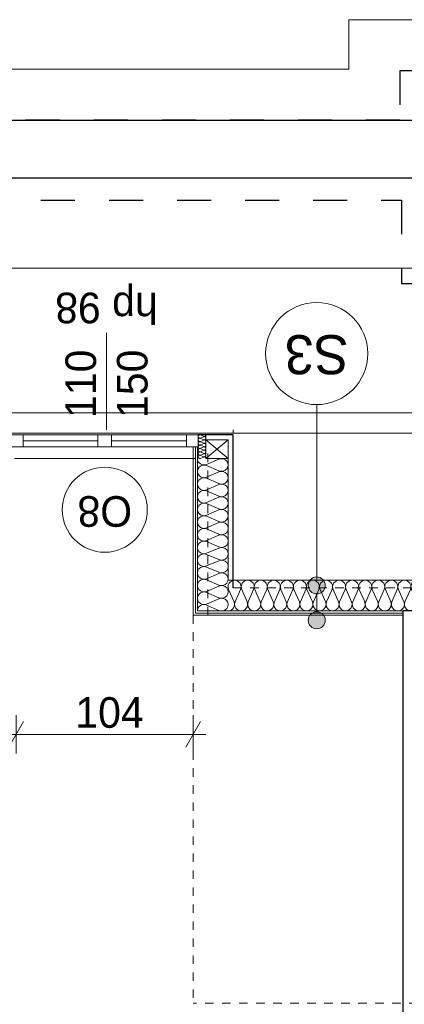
# Model space of a CAD drawing. Extents: x -145259 to -66341, y -2316 to 227384.
# Tile 120 of 143: x -102264 to -100003, y 176737 to 182524. Entities that reach past the tile are written whole.
import ezdxf

# ---------------------------------------------------------------- set-up
doc = ezdxf.new("R2010")
doc.units = 0
doc.header["$MEASUREMENT"] = 0
doc.linetypes.add('Hidden Line', pattern=[100, 50, -50])
doc.linetypes.add('Przerywana', pattern=[400, 200, -200])
for name, color, linetype in [('Arch ocieplenie', 7, 'Continuous'), ('Arch opisy', 7, 'Continuous'), ('Arch wymiary', 7, 'Continuous'), ('Arch ściany działowe', 7, 'Continuous')]:
    doc.layers.add(name, color=color, linetype=linetype)
for name, color, linetype, lineweight, true_color in [('Arch ocieplenie_Nr_Pióra__24', 7, 'Continuous', 13, 0x029e21), ('INWENT.ŚCIANY_Nr_Pióra__2', 7, 'Continuous', 13, 0x7f7f7f), ('Inwentaryzacja Konst._Nr_Pióra__3', 7, 'Continuous', 20, 0xff6600)]:
    doc.layers.add(name, color=color, linetype=linetype, lineweight=lineweight, true_color=true_color)
for name, color, linetype, lineweight in [('Arch opisy okien_Nr_Pióra__21', 7, 'Continuous', 13), ('Arch opisy_Nr_Pióra__1', 7, 'Continuous', 25), ('Arch opisy_Nr_Pióra__21', 7, 'Continuous', 13), ('Arch wymiary_Nr_Pióra__21', 7, 'Continuous', 13), ('Arch wymiary_Nr_Pióra__5', 7, 'Continuous', 13), ('Arch ściany działowe_Nr_Pióra__5', 7, 'Continuous', 13), ('INWENT DACH_Nr_Pióra__21', 7, 'Continuous', 13), ('INWENT ODWODNIENIE_Nr_Pióra__5', 7, 'Continuous', 13), ('INWENT OPISY_Nr_Pióra__21', 7, 'Continuous', 13), ('INWENT. OKNA_Nr_Pióra__1', 7, 'Continuous', 25), ('INWENT. OKNA_Nr_Pióra__21', 7, 'Continuous', 13), ('INWENT.ŚCIANY_Nr_Pióra__1', 7, 'Continuous', 25), ('INWENT.ŚCIANY_Nr_Pióra__20', 1, 'Continuous', 20)]:
    doc.layers.add(name, color=color, linetype=linetype, lineweight=lineweight)
doc.styles.add('GENERATED_STYLE_1', font='txt')
doc.styles.add('GENERATED_STYLE_2', font='txt')
doc.styles.add('GENERATED_STYLE_6', font='txt')
doc.styles.add('GENERATED_STYLE_7', font='txt')
doc.styles.add('GENERATED_STYLE_8', font='txt')
doc.dimstyles.new('GENERATED_STYLE__2', dxfattribs={"dimtxt": 179.999995, "dimasz": 114, "dimexe": 0.18, "dimexo": 0, "dimgap": 0.09, "dimtad": 1, "dimtih": 1, "dimtoh": 1, "dimdec": 0, "dimlfac": 0.1, "dimzin": 0, "dimdsep": 46, "dimtxsty": 'GENERATED_STYLE_1', "dimblk": 'ARROWHEAD_2', "dimblk1": 'ARROWHEAD_2', "dimblk2": 'ARROWHEAD_2', "dimcen": 0.09, "dimclrd": 7, "dimclre": 7, "dimclrt": 7, "dimazin": 0, "dimtfac": 1, "dimtdec": 4, "dimtmove": 0, "dimatfit": 3, "dimfxl": 0, "dimtolj": 1, "dimtzin": 0, "dimarcsym": 0})
doc.dimstyles.new('GENERATED_STYLE__5', dxfattribs={"dimtxt": 200, "dimasz": 114, "dimexe": 0.18, "dimexo": 0, "dimgap": 0.09, "dimtad": 1, "dimdec": 0, "dimlfac": 0.1, "dimzin": 0, "dimdsep": 46, "dimtxsty": 'GENERATED_STYLE_2', "dimblk": 'ARROWHEAD_2', "dimblk1": 'ARROWHEAD_2', "dimblk2": 'ARROWHEAD_2', "dimcen": 0.09, "dimclrd": 7, "dimclre": 7, "dimclrt": 7, "dimazin": 0, "dimtfac": 1, "dimtdec": 4, "dimtmove": 0, "dimatfit": 3, "dimfxl": 0, "dimtolj": 1, "dimtzin": 0, "dimarcsym": 0})

# ---------------------------------------------------------------- blocks, each defined once
blk = doc.blocks.new('Ściana_644', base_point=(-101243.7, 179023.6))
at = {"layer": 'Arch ściany działowe_Nr_Pióra__5', "linetype": 'Continuous'}
for p, q in [((-101231.2, 180013.6), (-101243.7, 180013.6)), ((-101243.7, 180013.6), (-101243.7, 179023.6)), ((-101231.2, 179036.1), (-101231.2, 180013.6))]:
    blk.add_line(p, q, dxfattribs=at)
blk = doc.blocks.new('Ściana_645', base_point=(-101231.2, 179036.1))
at = {"layer": 'Arch ściany działowe_Nr_Pióra__5', "linetype": 'Continuous'}
for p, q in [((-101218.7, 180013.6), (-101231.2, 180013.6)), ((-101231.2, 180013.6), (-101231.2, 179036.1)), ((-101218.7, 179048.6), (-101218.7, 180013.6))]:
    blk.add_line(p, q, dxfattribs=at)
blk = doc.blocks.new('Ściana_724', base_point=(-101243.7, 179023.6))
at = {"layer": 'Arch ściany działowe_Nr_Pióra__5', "linetype": 'Continuous'}
for p, q in [((-101243.7, 179023.6), (-100008.7, 179023.6)), ((-100008.7, 179036.1), (-101231.2, 179036.1)), ((-100008.7, 179023.6), (-100008.7, 179036.1))]:
    blk.add_line(p, q, dxfattribs=at)
blk = doc.blocks.new('Ściana_725', base_point=(-101231.2, 179036.1))
at = {"layer": 'Arch ściany działowe_Nr_Pióra__5', "linetype": 'Continuous'}
for p, q in [((-101231.2, 179036.1), (-100008.7, 179036.1)), ((-100008.7, 179048.6), (-101218.7, 179048.6)), ((-100008.7, 179036.1), (-100008.7, 179048.6))]:
    blk.add_line(p, q, dxfattribs=at)
blk = doc.blocks.new('Izolacja cieplna 14_79', base_point=(-101218.7, 179943.6))
at = {"layer": 'Arch ocieplenie_Nr_Pióra__24', "linetype": 'Continuous'}
for p, q in [((-101092.4, 179940.5), (-101165.1, 179909.4)), ((-101165.1, 179903.2), (-101092.4, 179872.2)), ((-101092.4, 179865.9), (-101165.1, 179834.9)), ((-101165.1, 179828.6), (-101092.4, 179797.6)), ((-101092.4, 179791.3), (-101165.1, 179760.3)), ((-101165.1, 179754), (-101092.4, 179723)), ((-101092.4, 179716.7), (-101165.1, 179685.7)), ((-101165.1, 179679.4), (-101092.4, 179648.4)), ((-101092.4, 179642.1), (-101165.1, 179611.1)), ((-101165.1, 179604.8), (-101092.4, 179573.8)), ((-101092.4, 179567.6), (-101165.1, 179536.5)), ((-101165.1, 179530.3), (-101092.4, 179499.2)), ((-101092.4, 179493), (-101165.1, 179461.9)), ((-101165.1, 179455.7), (-101092.4, 179424.7)), ((-101092.4, 179418.4), (-101165.1, 179387.4)), ((-101165.1, 179381.1), (-101092.4, 179350.1)), ((-101092.4, 179343.8), (-101165.1, 179312.8)), ((-101165.1, 179306.5), (-101092.4, 179275.5)), ((-101092.4, 179269.2), (-101165.1, 179238.2)), ((-101165.1, 179231.9), (-101092.4, 179200.9)), ((-101092.4, 179194.6), (-101165.1, 179163.6)), ((-101165.1, 179157.3), (-101092.4, 179126.3)), ((-101092.4, 179120.1), (-101165.1, 179089)), ((-101165.1, 179082.8), (-101092.4, 179051.7))]:
    blk.add_line(p, q, dxfattribs=at)
for centre, start_param, end_param in [((-101180.5, 179943.6), 3.141593, 5.125182), ((-101077, 179906.3), 4.299595, 8.266775), ((-101180.5, 179869), 1.158004, 5.125183), ((-101077, 179831.7), 4.299595, 8.266775), ((-101180.5, 179794.4), 1.158004, 5.125183), ((-101180.5, 179719.9), 1.158004, 5.125183), ((-101077, 179757.1), 4.299595, 8.266775), ((-101077, 179682.6), 4.299595, 8.266775), ((-101180.5, 179645.3), 1.158004, 5.125183), ((-101077, 179608), 4.299595, 8.266775), ((-101180.5, 179570.7), 1.158004, 5.125183), ((-101077, 179533.4), 4.299595, 8.266775), ((-101180.5, 179496.1), 1.158004, 5.125183), ((-101180.5, 179421.5), 1.158004, 5.125183), ((-101077, 179458.8), 4.299595, 8.266775), ((-101077, 179384.2), 4.299595, 8.266775), ((-101180.5, 179346.9), 1.158004, 5.125183), ((-101077, 179309.6), 4.299595, 8.266775), ((-101180.5, 179272.4), 1.158004, 5.125183), ((-101180.5, 179197.8), 1.158004, 5.125183), ((-101077, 179235.1), 4.299595, 8.266775), ((-101077, 179160.5), 4.299595, 8.266775), ((-101180.5, 179123.2), 1.158004, 5.125183), ((-101077, 179085.9), 4.299595, 8.266775), ((-101180.5, 179048.6), 1.158004, 3.141593)]:
    blk.add_ellipse(centre, major_axis=(38.3, 0), ratio=0.974129, start_param=start_param, end_param=end_param, dxfattribs=at)
blk = doc.blocks.new('Izolacja cieplna 14_82', base_point=(-101168.7, 180083.6))
at = {"layer": 'Arch ocieplenie_Nr_Pióra__24', "linetype": 'Continuous'}
for p, q in [((-101200.3, 180082.8), (-101182.1, 180074.4)), ((-101182.1, 180072.8), (-101200.3, 180064.4)), ((-101200.3, 180062.8), (-101182.1, 180054.4)), ((-101182.1, 180052.8), (-101200.3, 180044.4)), ((-101200.3, 180042.8), (-101182.1, 180034.4)), ((-101182.1, 180032.8), (-101200.3, 180024.4)), ((-101200.3, 180022.8), (-101182.1, 180014.4)), ((-101182.1, 180012.8), (-101200.3, 180004.4)), ((-101200.3, 180002.8), (-101182.1, 179994.4)), ((-101182.1, 179992.8), (-101200.3, 179984.4)), ((-101200.3, 179982.8), (-101182.1, 179974.4)), ((-101182.1, 179972.8), (-101200.3, 179964.4)), ((-101200.3, 179962.8), (-101182.1, 179954.4)), ((-101182.1, 179952.8), (-101200.3, 179944.4))]:
    blk.add_line(p, q, dxfattribs=at)
for centre, start_param, end_param in [((-101204.2, 180073.6), 2.728799, 6.695979), ((-101204.2, 180053.6), 2.728799, 6.695979), ((-101204.2, 180033.6), 2.728799, 6.695979), ((-101178.3, 180083.6), 5.870392, 7.853982), ((-101178.3, 180063.6), 5.870392, 9.837571), ((-101178.3, 180043.6), 5.870392, 9.837571), ((-101204.2, 180013.6), 2.728799, 6.695979), ((-101204.2, 179993.6), 2.728799, 6.695979), ((-101204.2, 179973.6), 2.728799, 6.695979), ((-101178.3, 180023.6), 5.870392, 9.837571), ((-101178.3, 180003.6), 5.870392, 9.837571), ((-101178.3, 179983.6), 5.870392, 9.837571), ((-101204.2, 179953.6), 2.728799, 6.695979), ((-101178.3, 179963.6), 5.870392, 9.837571), ((-101178.3, 179943.6), 1.570796, 3.554385)]:
    blk.add_ellipse(centre, major_axis=(0, -10), ratio=0.957061, start_param=start_param, end_param=end_param, dxfattribs=at)
blk = doc.blocks.new('Izolacja cieplna 14_156', base_point=(-98428.7, 179048.6))
at = {"layer": 'Arch ocieplenie_Nr_Pióra__24', "linetype": 'Continuous'}
for p, q in [((-101003.6, 179102.2), (-101035.5, 179175)), ((-100965.2, 179175), (-100997.1, 179102.2)), ((-100926.8, 179102.2), (-100958.7, 179175)), ((-100888.4, 179175), (-100920.4, 179102.2)), ((-100850, 179102.2), (-100882, 179175)), ((-100811.7, 179175), (-100843.6, 179102.2)), ((-100773.3, 179102.2), (-100805.2, 179175)), ((-100734.9, 179175), (-100766.8, 179102.2)), ((-100696.5, 179102.2), (-100728.5, 179175)), ((-100658.1, 179175), (-100690.1, 179102.2)), ((-100619.8, 179102.2), (-100651.7, 179175)), ((-100581.4, 179175), (-100613.3, 179102.2)), ((-100543, 179102.2), (-100574.9, 179175)), ((-100504.6, 179175), (-100536.5, 179102.2)), ((-100466.2, 179102.2), (-100498.2, 179175)), ((-100427.8, 179175), (-100459.8, 179102.2)), ((-100389.5, 179102.2), (-100421.4, 179175)), ((-100351.1, 179175), (-100383, 179102.2)), ((-100312.7, 179102.2), (-100344.6, 179175)), ((-100274.3, 179175), (-100306.2, 179102.2)), ((-100235.9, 179102.2), (-100267.9, 179175)), ((-100197.5, 179175), (-100229.5, 179102.2)), ((-100159.2, 179102.2), (-100191.1, 179175)), ((-100120.8, 179175), (-100152.7, 179102.2)), ((-100082.4, 179102.2), (-100114.3, 179175)), ((-100044, 179175), (-100076, 179102.2)), ((-100005.6, 179102.2), (-100037.6, 179175)), ((-99967.3, 179175), (-99999.2, 179102.2)), ((-99928.9, 179102.2), (-99960.8, 179175)), ((-99890.5, 179175), (-99922.4, 179102.2)), ((-99852.1, 179102.2), (-99884, 179175)), ((-99813.7, 179175), (-99845.7, 179102.2)), ((-99775.3, 179102.2), (-99807.3, 179175)), ((-99737, 179175), (-99768.9, 179102.2)), ((-99698.6, 179102.2), (-99730.5, 179175)), ((-99660.2, 179175), (-99692.1, 179102.2)), ((-99621.8, 179102.2), (-99653.7, 179175)), ((-99583.4, 179175), (-99615.4, 179102.2)), ((-99545, 179102.2), (-99577, 179175)), ((-99506.7, 179175), (-99538.6, 179102.2)), ((-99468.3, 179102.2), (-99500.2, 179175)), ((-99429.9, 179175), (-99461.8, 179102.2)), ((-99391.5, 179102.2), (-99423.5, 179175)), ((-99353.1, 179175), (-99385.1, 179102.2)), ((-99314.8, 179102.2), (-99346.7, 179175)), ((-99276.4, 179175), (-99308.3, 179102.2)), ((-99238, 179102.2), (-99269.9, 179175)), ((-99199.6, 179175), (-99231.5, 179102.2)), ((-99161.2, 179102.2), (-99193.2, 179175)), ((-99122.8, 179175), (-99154.8, 179102.2)), ((-99084.5, 179102.2), (-99116.4, 179175)), ((-99046.1, 179175), (-99078, 179102.2)), ((-99007.7, 179102.2), (-99039.6, 179175)), ((-98969.3, 179175), (-99001.2, 179102.2)), ((-98930.9, 179102.2), (-98962.9, 179175)), ((-98892.5, 179175), (-98924.5, 179102.2)), ((-98854.2, 179102.2), (-98886.1, 179175)), ((-98815.8, 179175), (-98847.7, 179102.2)), ((-98777.4, 179102.2), (-98809.3, 179175)), ((-98739, 179175), (-98771, 179102.2)), ((-98700.6, 179102.2), (-98732.6, 179175)), ((-98662.3, 179175), (-98694.2, 179102.2)), ((-98623.9, 179102.2), (-98655.8, 179175)), ((-98585.5, 179175), (-98617.4, 179102.2)), ((-98547.1, 179102.2), (-98579, 179175)), ((-98508.7, 179175), (-98540.7, 179102.2)), ((-98470.3, 179102.2), (-98502.3, 179175)), ((-98432, 179175), (-98463.9, 179102.2))]:
    blk.add_line(p, q, dxfattribs=at)
for centre, start_param, end_param in [((-101000.4, 179190.3), 2.728799, 6.695979), ((-100923.6, 179190.3), 2.728799, 6.695979), ((-100846.8, 179190.3), 2.728799, 6.695979), ((-100770.1, 179190.3), 2.728799, 6.695979), ((-100693.3, 179190.3), 2.728799, 6.695979), ((-100616.5, 179190.3), 2.728799, 6.695979), ((-100539.8, 179190.3), 2.728799, 6.695979), ((-100463, 179190.3), 2.728799, 6.695979), ((-100386.2, 179190.3), 2.728799, 6.695979), ((-100309.5, 179190.3), 2.728799, 6.695979), ((-100232.7, 179190.3), 2.728799, 6.695979), ((-100155.9, 179190.3), 2.728799, 6.695979), ((-100079.2, 179190.3), 2.728799, 6.695979), ((-100002.4, 179190.3), 2.728799, 6.695979), ((-99925.6, 179190.3), 2.728799, 6.695979), ((-99848.9, 179190.3), 2.728799, 6.695979), ((-99772.1, 179190.3), 2.728799, 6.695979), ((-99695.4, 179190.3), 2.728799, 6.695979), ((-99618.6, 179190.3), 2.728799, 6.695979), ((-99541.8, 179190.3), 2.728799, 6.695979), ((-99465.1, 179190.3), 2.728799, 6.695979), ((-99388.3, 179190.3), 2.728799, 6.695979), ((-99311.5, 179190.3), 2.728799, 6.695979), ((-99234.8, 179190.3), 2.728799, 6.695979), ((-99158, 179190.3), 2.728799, 6.695979), ((-99081.2, 179190.3), 2.728799, 6.695979), ((-99004.5, 179190.3), 2.728799, 6.695979), ((-98927.7, 179190.3), 2.728799, 6.695979), ((-98850.9, 179190.3), 2.728799, 6.695979), ((-98774.2, 179190.3), 2.728799, 6.695979), ((-98697.4, 179190.3), 2.728799, 6.695979), ((-98620.6, 179190.3), 2.728799, 6.695979), ((-98543.9, 179190.3), 2.728799, 6.695979), ((-98467.1, 179190.3), 2.728799, 6.695979), ((-101038.7, 179086.9), 1.570796, 3.554385), ((-100962, 179086.9), 5.870392, 9.837571), ((-100885.2, 179086.9), 5.870392, 9.837571), ((-100808.4, 179086.9), 5.870392, 9.837571), ((-100731.7, 179086.9), 5.870392, 9.837571), ((-100654.9, 179086.9), 5.870392, 9.837571), ((-100578.1, 179086.9), 5.870392, 9.837571), ((-100501.4, 179086.9), 5.870392, 9.837571), ((-100424.6, 179086.9), 5.870392, 9.837571), ((-100347.9, 179086.9), 5.870392, 9.837571), ((-100271.1, 179086.9), 5.870392, 9.837571), ((-100194.3, 179086.9), 5.870392, 9.837571), ((-100117.6, 179086.9), 5.870392, 9.837571), ((-100040.8, 179086.9), 5.870392, 9.837571), ((-99964, 179086.9), 5.870392, 9.837571), ((-99887.3, 179086.9), 5.870392, 9.837571), ((-99810.5, 179086.9), 5.870392, 9.837571), ((-99733.7, 179086.9), 5.870392, 9.837571), ((-99657, 179086.9), 5.870392, 9.837571), ((-99580.2, 179086.9), 5.870392, 9.837571), ((-99503.4, 179086.9), 5.870392, 9.837571), ((-99426.7, 179086.9), 5.870392, 9.837571), ((-99349.9, 179086.9), 5.870392, 9.837571), ((-99273.1, 179086.9), 5.870392, 9.837571), ((-99196.4, 179086.9), 5.870392, 9.837571), ((-99119.6, 179086.9), 5.870392, 9.837571), ((-99042.9, 179086.9), 5.870392, 9.837571), ((-98966.1, 179086.9), 5.870392, 9.837571), ((-98889.3, 179086.9), 5.870392, 9.837571), ((-98812.6, 179086.9), 5.870392, 9.837571), ((-98735.8, 179086.9), 5.870392, 9.837571), ((-98659, 179086.9), 5.870392, 9.837571), ((-98582.3, 179086.9), 5.870392, 9.837571), ((-98505.5, 179086.9), 5.870392, 9.837571), ((-98428.7, 179086.9), 5.870392, 7.853982)]:
    blk.add_ellipse(centre, major_axis=(-38.4, 0), ratio=0.997387, start_param=start_param, end_param=end_param, dxfattribs=at)
blk = doc.blocks.new('Linia_143', base_point=(-100517.9, 178993.6))
at = {"layer": 'Arch opisy_Nr_Pióra__21', "linetype": 'Continuous'}
for points in [[(-100467.9, 179198.6), (-100471.7, 179217.7), (-100482.5, 179234), (-100498.7, 179244.8), (-100517.9, 179248.6), (-100537, 179244.8), (-100553.2, 179234), (-100564.1, 179217.7), (-100567.9, 179198.6), (-100564.1, 179179.5), (-100553.2, 179163.2), (-100537, 179152.4), (-100517.9, 179148.6), (-100498.7, 179152.4), (-100482.5, 179163.2), (-100471.7, 179179.5)], [(-100467.9, 178993.6), (-100471.7, 179012.7), (-100482.5, 179029), (-100498.7, 179039.8), (-100517.9, 179043.6), (-100537, 179039.8), (-100553.2, 179029), (-100564.1, 179012.7), (-100567.9, 178993.6), (-100564.1, 178974.5), (-100553.2, 178958.2), (-100537, 178947.4), (-100517.9, 178943.6), (-100498.7, 178947.4), (-100482.5, 178958.2), (-100471.7, 178974.5)]]:
    blk.add_hatch(color=256, dxfattribs=at).paths.add_polyline_path(points, flags=0)
blk.add_line((-100517.9, 179043.6), (-100517.9, 179148.6), dxfattribs=at)
for centre in [(-100517.9, 179198.6), (-100517.9, 178993.6)]:
    blk.add_circle(centre, 50, dxfattribs=at)
blk = doc.blocks.new('Linia_144', base_point=(-100517.9, 179228.6))
at = {"layer": 'Arch opisy_Nr_Pióra__21', "linetype": 'Continuous'}
blk.add_line((-100517.9, 179228.6), (-100517.9, 180261.2), dxfattribs=at)
blk.add_circle((-100517.9, 180561.2), 300, dxfattribs=at)
blk = doc.blocks.new('*D1626')
at = {"layer": 'Arch wymiary_Nr_Pióra__5', "linetype": 'Continuous'}
for p, q in [((-102283.7, 178210.7), (-102283.7, 178435.7)), ((-101243.7, 178210.7), (-101243.7, 178435.7)), ((-102240.4, 178398.2), (-102327, 178248.2)), ((-101287, 178248.2), (-101200.4, 178398.2)), ((-102357.1, 178323.2), (-102283.7, 178323.2)), ((-102283.7, 178323.2), (-101243.7, 178323.2)), ((-101243.7, 178323.2), (-101170.4, 178323.2))]:
    blk.add_line(p, q, dxfattribs=at)
at = {"layer": 'Arch wymiary_Nr_Pióra__21', "insert": (-101936.5, 178359.2), "char_height": 180, "attachment_point": 7, "style": 'GENERATED_STYLE_1'}
blk.add_mtext('{104}', dxfattribs=at)
blk = doc.blocks.new('ARROWHEAD_2')
at = {"color": 0, "linetype": 'Continuous', "lineweight": 0}
for p, q in [((-0.378, -0.655), (0.378, 0.655)), ((0, 0), (-1, 0))]:
    blk.add_line(p, q, dxfattribs=at)
blk = doc.blocks.new('*D1657')
at = {"layer": 'Arch wymiary_Nr_Pióra__5', "linetype": 'Continuous'}
for p, q in [((-102617, 180213.6), (-102842, 180213.6)), ((-102804.5, 180256.9), (-102654.5, 180170.3)), ((-102729.5, 180093.6), (-102729.5, 180213.6)), ((-102804.5, 180136.9), (-102654.5, 180050.3)), ((-102617, 180093.6), (-102842, 180093.6)), ((-102729.5, 180020.3), (-102729.5, 180093.6))]:
    blk.add_line(p, q, dxfattribs=at)
at = {"layer": 'Arch wymiary_Nr_Pióra__5', "char_height": 200, "attachment_point": 7, "rotation": 90, "style": 'GENERATED_STYLE_2'}
for s, insert in [('{125}', (-102769.5, 180646.6)), ('{12}', (-102769.5, 179794.3))]:
    blk.add_mtext(s, dxfattribs=dict(at, insert=insert))
blk = doc.blocks.new('*D1658')
at = {"layer": 'Arch wymiary_Nr_Pióra__5', "linetype": 'Continuous'}
for p, q in [((-102654.5, 181420.3), (-102804.5, 181506.9)), ((-102729.5, 181463.6), (-102729.5, 181537)), ((-102617, 181463.6), (-102842, 181463.6)), ((-102729.5, 180213.6), (-102729.5, 181463.6)), ((-102617, 180213.6), (-102842, 180213.6)), ((-102804.5, 180256.9), (-102654.5, 180170.3))]:
    blk.add_line(p, q, dxfattribs=at)
at = {"layer": 'Arch wymiary_Nr_Pióra__5', "char_height": 200, "attachment_point": 7, "rotation": 90, "style": 'GENERATED_STYLE_2'}
for s, insert in [('{125}', (-102769.5, 180646.6)), ('{12}', (-102769.5, 179794.3))]:
    blk.add_mtext(s, dxfattribs=dict(at, insert=insert))

msp = doc.modelspace()

# ---------------------------------------------------------------- linework, layer by layer
at = {"layer": 'Arch ocieplenie_Nr_Pióra__24', "linetype": 'Continuous'}
for p, q in [((-101168.7, 180083.6), (-101168.7, 180053.6)), ((-101038.7, 179943.6), (-101038.7, 179228.6)), ((-98428.7, 179228.6), (-101038.7, 179228.6))]:
    msp.add_line(p, q, dxfattribs=at)
at = {"layer": 'Arch opisy okien_Nr_Pióra__21', "linetype": 'Continuous'}
msp.add_circle((-101763.7, 179643.6), 250, dxfattribs=at)
at = {"layer": 'INWENT DACH_Nr_Pióra__21', "linetype": 'Hidden Line'}
for p in [(-101243.7, 179023.6), (-98223.7, 176743.6)]:
    msp.add_line(p, (-101243.7, 176743.6), dxfattribs=at)
at = {"layer": 'INWENT ODWODNIENIE_Nr_Pióra__5', "linetype": 'Continuous'}
msp.add_line((-107308.7, 181063.6), (-99448.7, 181063.6), dxfattribs=at)
at = {"layer": 'INWENT OPISY_Nr_Pióra__21', "linetype": 'Continuous'}
msp.add_line((-101753.7, 180113.6), (-101753.7, 180683.6), dxfattribs=at)
at = {"layer": 'INWENT. OKNA_Nr_Pióra__1', "linetype": 'Continuous'}
for p, q in [((-115168.7, 181933.6), (-99448.7, 181933.6)), ((-115168.7, 181593.6), (-99448.7, 181593.6))]:
    msp.add_line(p, q, dxfattribs=at)
at = {"layer": 'INWENT. OKNA_Nr_Pióra__21', "linetype": 'Continuous'}
for p, q in [((-99148.7, 182523.6), (-100328.7, 182523.6)), ((-100328.7, 182523.6), (-100328.7, 182233.6)), ((-100328.7, 182233.6), (-114268.7, 182233.6)), ((-102313.7, 180083.6), (-101213.7, 180083.6)), ((-102243.7, 180083.6), (-102243.7, 180013.6)), ((-102243.7, 180048.6), (-101803.7, 180048.6)), ((-101803.7, 180083.6), (-101803.7, 180013.6)), ((-101723.7, 180083.6), (-101723.7, 180013.6)), ((-101723.7, 180048.6), (-101283.7, 180048.6)), ((-101283.7, 180083.6), (-101283.7, 180013.6)), ((-101213.7, 180083.6), (-101213.7, 180013.6)), ((-101038.7, 180053.6), (-101168.7, 180053.6)), ((-101168.7, 180053.6), (-101168.7, 179943.6)), ((-101038.7, 179943.6), (-101168.7, 180053.6)), ((-101038.7, 180053.6), (-101168.7, 179943.6)), ((-101038.7, 179943.6), (-101038.7, 180053.6)), ((-101213.7, 180013.6), (-102313.7, 180013.6)), ((-102293.7, 179943.6), (-101233.7, 179943.6)), ((-101168.7, 179943.6), (-101038.7, 179943.6))]:
    msp.add_line(p, q, dxfattribs=at)
at = {"layer": 'INWENT.ŚCIANY_Nr_Pióra__1', "linetype": 'Przerywana'}
for p, q in [((-99448.7, 182223.6), (-100028.7, 182223.6)), ((-100028.7, 182223.6), (-100028.7, 181933.6)), ((-100028.7, 181933.6), (-114568.7, 181933.6)), ((-114538.7, 181463.6), (-100018.7, 181463.6)), ((-100018.7, 181463.6), (-100018.7, 180973.6)), ((-100018.7, 180973.6), (-96608.7, 180973.6))]:
    msp.add_line(p, q, dxfattribs=at)
at = {"layer": 'INWENT.ŚCIANY_Nr_Pióra__1', "linetype": 'Continuous'}
for p, q in [((-101008.7, 180083.6), (-101213.7, 180083.6)), ((-101008.7, 179183.6), (-101008.7, 180083.6)), ((-100008.7, 175543.6), (-100008.7, 179048.6)), ((-99738.7, 179048.6), (-100008.7, 179048.6))]:
    msp.add_line(p, q, dxfattribs=at)
at = {"layer": 'INWENT.ŚCIANY_Nr_Pióra__2', "linetype": 'Hidden Line'}
for p, q in [((-101158.7, 179023.6), (-101158.7, 179993.6)), ((-98458.7, 179183.6), (-101008.7, 179183.6))]:
    msp.add_line(p, q, dxfattribs=at)
at = {"layer": 'INWENT.ŚCIANY_Nr_Pióra__20', "linetype": 'Continuous'}
for p, q in [((-101008.7, 180093.6), (-101008.7, 180113.6)), ((-101243.7, 180093.6), (-101008.7, 180093.6))]:
    msp.add_line(p, q, dxfattribs=at)
at = {"layer": 'Inwentaryzacja Konst._Nr_Pióra__3', "linetype": 'Continuous'}
for p, q in [((-117978.7, 180213.6), (-96608.7, 180213.6)), ((-117978.7, 180093.6), (-96608.7, 180093.6))]:
    msp.add_line(p, q, dxfattribs=at)

# ---------------------------------------------------------------- block references
at = {"layer": 'Arch ocieplenie', "color": 104, "linetype": 'Continuous', "lineweight": 20, "true_color": 0x029e21}
for name, p in [('Izolacja cieplna 14_82', (-101168.7, 180083.6)), ('Izolacja cieplna 14_79', (-101218.7, 179943.6)), ('Izolacja cieplna 14_156', (-98428.7, 179048.6))]:
    msp.add_blockref(name, p, dxfattribs=at)
at = {"layer": 'Arch opisy', "linetype": 'Continuous'}
for name, p in [('Linia_144', (-100517.9, 179228.6)), ('Linia_143', (-100517.9, 178993.6))]:
    msp.add_blockref(name, p, dxfattribs=at)
at = {"layer": 'Arch ściany działowe'}
for name, p in [('Ściana_644', (-101243.7, 179023.6)), ('Ściana_645', (-101231.2, 179036.1)), ('Ściana_724', (-101243.7, 179023.6)), ('Ściana_725', (-101231.2, 179036.1))]:
    msp.add_blockref(name, p, dxfattribs=at)

# ---------------------------------------------------------------- texts
at = {"layer": 'Arch opisy okien_Nr_Pióra__21', "linetype": 'Continuous', "insert": (-101763.7, 179543.3), "char_height": 180, "attachment_point": 2, "rotation": 180, "style": 'GENERATED_STYLE_8'}
msp.add_mtext('{O8}', dxfattribs=at)
at = {"layer": 'Arch opisy_Nr_Pióra__1', "linetype": 'Continuous', "insert": (-100517.9, 180439.8), "char_height": 230, "attachment_point": 2, "rotation": 180, "style": 'GENERATED_STYLE_6'}
msp.add_mtext('{S3}', dxfattribs=at)
at = {"layer": 'INWENT OPISY_Nr_Pióra__21', "linetype": 'Continuous', "insert": (-101753.7, 180739.3), "char_height": 180, "attachment_point": 2, "rotation": 180, "style": 'GENERATED_STYLE_7'}
msp.add_mtext('{hp 98}', dxfattribs=at)
at = {"layer": 'INWENT OPISY_Nr_Pióra__21', "linetype": 'Continuous', "insert": (-101994.9, 180383.6), "char_height": 180, "width": 1346.334, "attachment_point": 2, "rotation": 90, "line_spacing_factor": 1.008452, "style": 'GENERATED_STYLE_7'}
msp.add_mtext('{110\\P150}', dxfattribs=at)

# ---------------------------------------------------------------- dimensions: what is measured, and where the dimension line sits
at = {"layer": 'Arch wymiary', "linetype": 'Continuous'}
for p1, p2, picture, middle in [((-100946.7, 180213.6), (-100913.3, 181463.6), '*D1658', (-102869.5, 180874.3)), ((-102746.1, 180093.6), (-100946.7, 180213.6), '*D1657', (-102869.5, 179946))]:
    dim = msp.add_linear_dim(base=(-102729.5, 180093.6), p1=p1, p2=p2, angle=90, dimstyle='GENERATED_STYLE__5', dxfattribs=at)
    dim.commit()
    dim.dimension.update_dxf_attribs({"geometry": picture, "text_midpoint": middle})
dim = msp.add_linear_dim(base=(-102283.7, 178323.2), p1=(-102283.7, 178005.8), p2=(-101243.7, 178020.7), dimstyle='GENERATED_STYLE__2', dxfattribs=at)
dim.commit()
dim.dimension.update_dxf_attribs({"geometry": '*D1626', "text_midpoint": (-101731.6, 178449.2)})

doc.saveas('drawing.dxf')
